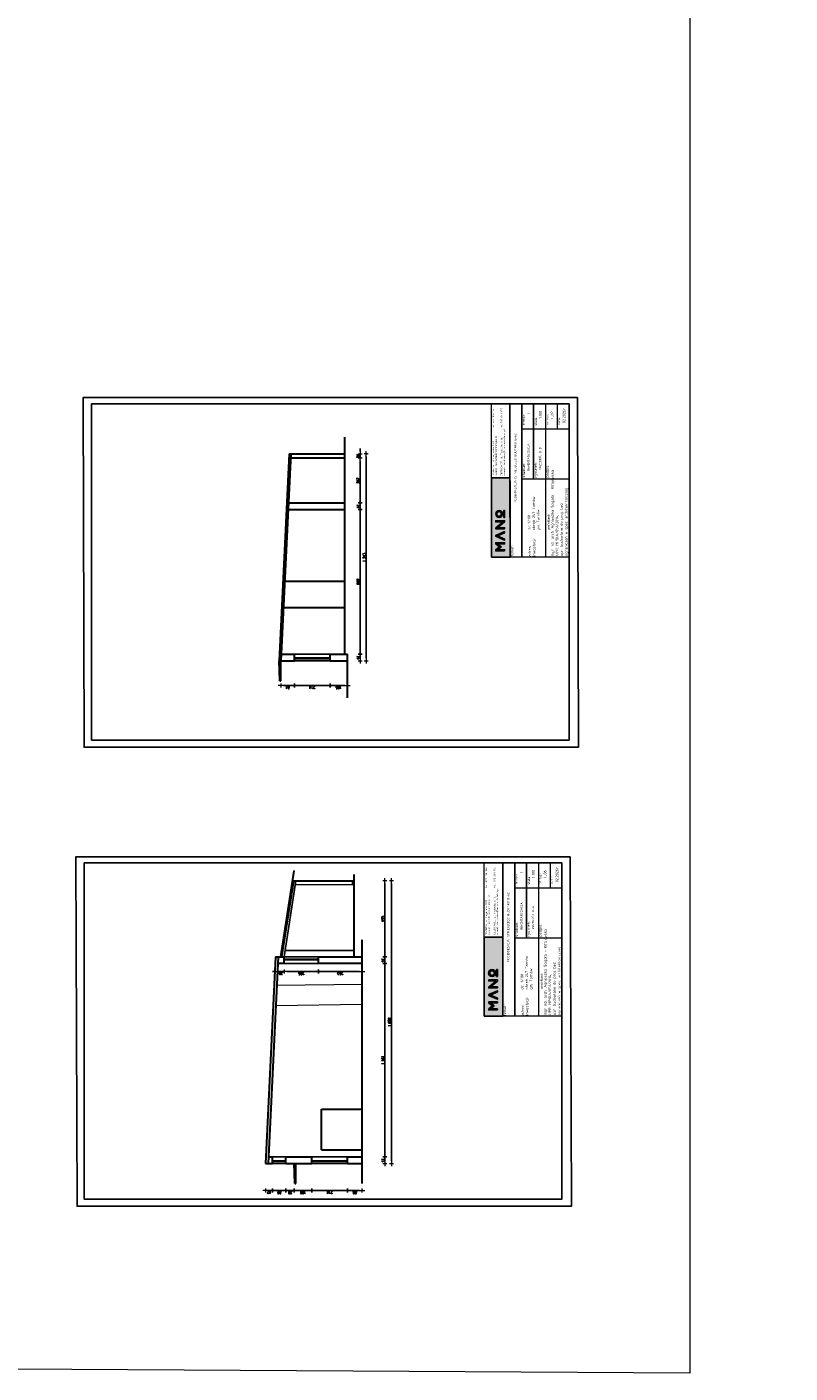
# Model space of a CAD drawing. Header units: millimetres. Extents: x -2948 to 78628, y 64669 to 215420.
# Tile 3 of 256: x 46248 to 50834, y 64669 to 72756. Entities that reach past the tile are written whole.
import ezdxf

# ---------------------------------------------------------------- set-up
doc = ezdxf.new("R2010")
doc.units = ezdxf.units.MM
for name, color, linetype in [('FORMATKA', 7, 'Continuous'), ('KONSTR.STALOWA', 42, 'Continuous'), ('widokowa', 4, 'Continuous')]:
    doc.layers.add(name, color=color, linetype=linetype)
for name, color, linetype, lineweight in [('NOWE SCIANY', 3, 'Continuous', 13), ('OPIS', 2, 'Continuous', 13), ('POMOC', 1, 'Continuous', 13), ('ramka', 7, 'Continuous', 0), ('SCIANY', 7, 'Continuous', 30), ('STOLARKA', 3, 'Continuous', 13), ('WYMIAR', 5, 'Continuous', 13), ('ŚCIANY', 7, 'Continuous', 30)]:
    doc.layers.add(name, color=color, linetype=linetype, lineweight=lineweight)
doc.styles.add('100', font='isocpeur.ttf', dxfattribs={"height": 1})
doc.styles.add('agulka', font='isocpeur.ttf', dxfattribs={"height": 1})
doc.styles.add('MtXpl_Calibri_Light', font='calibril.ttf')
doc.styles.add('style2', font='romans.shx', dxfattribs={"width": 0.7})
doc.dimstyles.new('100', dxfattribs={"dimscale": 80, "dimtxt": 0.2, "dimasz": 0.2, "dimexe": 1.25, "dimexo": 0.625, "dimgap": 0.05, "dimtad": 1, "dimdec": 0, "dimdsep": 46, "dimlunit": 6, "dimtxsty": 'style2', "dimblk1": 'TICK', "dimblk2": 'TICK', "dimsah": 1, "dimcen": 0.2, "dimse1": 1, "dimse2": 1, "dimclrd": 256, "dimclrt": 2, "dimadec": 0, "dimazin": 0, "dimtfac": 1, "dimtdec": 0, "dimtix": 1, "dimtmove": 1, "dimatfit": 0, "dimldrblk": 'DOTSMALL', "dimfxl": 1, "dimtolj": 1, "dimtzin": 0, "dimarcsym": 0})

# ---------------------------------------------------------------- blocks, each defined once
blk = doc.blocks.new('TICK')
at = {"color": 5}
for p, q in [((-1, 0), (1, 0)), ((0, -0.75), (0, 0.75))]:
    blk.add_line(p, q, dxfattribs=at)
at = {"const_width": 0.1}
blk.add_lwpolyline([(-0.35, -0.35), (0.35, 0.35)], dxfattribs=at)
blk = doc.blocks.new('*D848')
at = {"layer": 'Defpoints', "color": 0, "ltscale": 2, "transparency": 16777216}
for p in [(4399.3, 70695.6), (54245.7, 70695.6), (55222.3, 70764.6)]:
    blk.add_point(p, dxfattribs=at)
at = {"layer": 'WYMIAR', "lineweight": -2, "ltscale": 2, "transparency": 16777216}
blk.add_line((54245.7, 70748.6), (54245.7, 70711.6), dxfattribs=at)
at = {"layer": 'WYMIAR', "lineweight": -2, "ltscale": 2, "transparency": 16777216, "xscale": 16, "yscale": 16, "zscale": 16}
for p, rotation in [((54245.7, 70764.6), 90), ((54245.7, 70695.6), 270)]:
    blk.add_blockref('TICK', p, dxfattribs=dict(at, rotation=rotation))
at = {"layer": 'WYMIAR', "color": 2, "ltscale": 2, "transparency": 16777216, "insert": (54233.7, 70730.1), "char_height": 16, "attachment_point": 5, "rotation": 90, "style": 'style2'}
blk.add_mtext('\\A1;69', dxfattribs=at)
blk = doc.blocks.new('_DotSmall')
at = {"layer": 'OPIS', "color": 0, "const_width": 0.5}
blk.add_lwpolyline([(-0.0625, 0, 1), (0.0625, 0, 1)], format="xyb", close=True, dxfattribs=at)
blk = doc.blocks.new('LOGO')
at = {"true_color": 0xf9f9f9}
h = blk.add_hatch(color=7, dxfattribs=at)
h.dxf.hatch_style = 1
h.paths.add_polyline_path([(-3, 131, 1), (-73, 131, 1)])
h.paths.add_polyline_path([(-62, 131, -1), (-14, 131, -1)], flags=16)
h.paths.add_polyline_path([(-118, 91), (-118, 165), (-107, 165), (-107, 76), (-119, 76), (-178, 147), (-178, 76), (-189, 76), (-189, 165), (-180, 165)])
h.paths.add_polyline_path([(-304, 76), (-265, 165), (-256, 165), (-217, 76), (-229, 76), (-261, 148), (-293, 76), (-304, 76), (-265, 165)])
h.paths.add_polyline_path([(-73, 85), (-3, 85), (-3, 76), (-73, 76)])
h.paths.add_polyline_path([(-413, 76), (-402, 76), (-402, 148), (-372, 110), (-342, 148), (-342, 76), (-331, 76), (-331, 165), (-343, 165), (-372, 128), (-402, 165), (-413, 165)])
at = {"color": 7, "true_color": 0xf9f9f9}
for points in [[(-413, 76), (-413, 165), (-402, 165), (-372, 128), (-343, 165), (-331, 165), (-331, 76)], [(-402, 76), (-402, 148), (-372, 110), (-342, 148), (-342, 76)], [(-331, 76), (-331, 165), (-343, 165), (-372, 128)], [(-304, 76), (-265, 165), (-256, 165)], [(-304, 76), (-265, 165), (-256, 165), (-217, 76)], [(-293, 76), (-261, 148), (-229, 76)], [(-265, 165), (-256, 165)], [(-217, 76), (-256, 165), (-265, 165)], [(-256, 165), (-265, 165)], [(-304, 76), (-293, 76)], [(-217, 76), (-229, 76)], [(-73, 85), (-3, 85)], [(-73, 76), (-3, 76)]]:
    blk.add_lwpolyline(points, dxfattribs=at)
for points in [[(-413, 76), (-402, 76), (-402, 148), (-372, 110), (-342, 148), (-342, 76), (-331, 76), (-331, 165), (-343, 165), (-372, 128), (-402, 165), (-413, 165), (-413, 76)], [(-304, 76), (-265, 165), (-256, 165), (-217, 76), (-229, 76), (-261, 148), (-293, 76), (-304, 76), (-265, 165)], [(-118, 91), (-118, 165), (-107, 165), (-107, 76), (-119, 76), (-178, 147), (-178, 76), (-189, 76), (-189, 165), (-180, 165), (-118, 91)], [(-73, 85), (-3, 85), (-3, 76), (-73, 76)]]:
    blk.add_lwpolyline(points, close=True, dxfattribs=at)
for radius in [34.7, 23.9]:
    blk.add_circle((-38, 131), radius, dxfattribs=at)
blk = doc.blocks.new('*D918')
at = {"layer": 'Defpoints', "color": 0, "ltscale": 2, "transparency": 16777216}
for p in [(48174.5, 68988.7), (48250, 68988.7), (48174.5, 68947.7)]:
    blk.add_point(p, dxfattribs=at)
at = {"layer": 'WYMIAR', "lineweight": -2, "ltscale": 2, "transparency": 16777216}
blk.add_line((48250, 68963.7), (48250, 68972.7), dxfattribs=at)
at = {"layer": 'WYMIAR', "lineweight": -2, "ltscale": 2, "transparency": 16777216, "xscale": 16, "yscale": 16, "zscale": 16}
for p, rotation in [((48250, 68988.7), 90), ((48250, 68947.7), 270)]:
    blk.add_blockref('TICK', p, dxfattribs=dict(at, rotation=rotation))
at = {"layer": 'WYMIAR', "color": 2, "ltscale": 2, "transparency": 16777216, "insert": (48238, 68968.2), "char_height": 16, "attachment_point": 5, "rotation": 90, "style": 'style2'}
blk.add_mtext('\\A1;41', dxfattribs=at)
blk = doc.blocks.new('*D919')
at = {"layer": 'Defpoints', "color": 0, "ltscale": 2, "transparency": 16777216}
for p in [(48157.6, 69856.7), (48250, 69856.7), (48174.5, 68988.7)]:
    blk.add_point(p, dxfattribs=at)
at = {"layer": 'WYMIAR', "lineweight": -2, "ltscale": 2, "transparency": 16777216}
blk.add_line((48250, 69004.7), (48250, 69840.7), dxfattribs=at)
at = {"layer": 'WYMIAR', "lineweight": -2, "ltscale": 2, "transparency": 16777216, "xscale": 16, "yscale": 16, "zscale": 16}
for p, rotation in [((48250, 69856.7), 90), ((48250, 68988.7), 270)]:
    blk.add_blockref('TICK', p, dxfattribs=dict(at, rotation=rotation))
at = {"layer": 'WYMIAR', "color": 2, "ltscale": 2, "transparency": 16777216, "insert": (48238, 69422.7), "char_height": 16, "attachment_point": 5, "rotation": 90, "style": 'style2'}
blk.add_mtext('\\A1;868', dxfattribs=at)
blk = doc.blocks.new('*D920')
at = {"layer": 'Defpoints', "color": 0, "ltscale": 2, "transparency": 16777216}
for p in [(48157.6, 69897.7), (48250, 69897.7), (48157.6, 69856.7)]:
    blk.add_point(p, dxfattribs=at)
at = {"layer": 'WYMIAR', "lineweight": -2, "ltscale": 2, "transparency": 16777216}
blk.add_line((48250, 69872.7), (48250, 69881.7), dxfattribs=at)
at = {"layer": 'WYMIAR', "lineweight": -2, "ltscale": 2, "transparency": 16777216, "xscale": 16, "yscale": 16, "zscale": 16}
for p, rotation in [((48250, 69897.7), 90), ((48250, 69856.7), 270)]:
    blk.add_blockref('TICK', p, dxfattribs=dict(at, rotation=rotation))
at = {"layer": 'WYMIAR', "color": 2, "ltscale": 2, "transparency": 16777216, "insert": (48238, 69877.2), "char_height": 16, "attachment_point": 5, "rotation": 90, "style": 'style2'}
blk.add_mtext('\\A1;41', dxfattribs=at)
blk = doc.blocks.new('*D921')
at = {"layer": 'Defpoints', "color": 0, "ltscale": 2, "transparency": 16777216}
for p in [(48157.6, 70164.7), (48250, 70164.7), (48157.6, 69897.7)]:
    blk.add_point(p, dxfattribs=at)
at = {"layer": 'WYMIAR', "lineweight": -2, "ltscale": 2, "transparency": 16777216}
blk.add_line((48250, 69913.7), (48250, 70148.7), dxfattribs=at)
at = {"layer": 'WYMIAR', "lineweight": -2, "ltscale": 2, "transparency": 16777216, "xscale": 16, "yscale": 16, "zscale": 16}
for p, rotation in [((48250, 70164.7), 90), ((48250, 69897.7), 270)]:
    blk.add_blockref('TICK', p, dxfattribs=dict(at, rotation=rotation))
at = {"layer": 'WYMIAR', "color": 2, "ltscale": 2, "transparency": 16777216, "insert": (48238, 70031.2), "char_height": 16, "attachment_point": 5, "rotation": 90, "style": 'style2'}
blk.add_mtext('\\A1;267', dxfattribs=at)
blk = doc.blocks.new('*D922')
at = {"layer": 'Defpoints', "color": 0, "ltscale": 2, "transparency": 16777216}
for p in [(48157.6, 70190.7), (48157.6, 70164.7), (48250, 70190.7)]:
    blk.add_point(p, dxfattribs=at)
at = {"layer": 'WYMIAR', "lineweight": -2, "ltscale": 2, "transparency": 16777216}
for p, q in [((48250, 70206.7), (48250, 70222.7)), ((48250, 70164.7), (48250, 70190.7)), ((48250, 70148.7), (48250, 70132.7))]:
    blk.add_line(p, q, dxfattribs=at)
at = {"layer": 'WYMIAR', "lineweight": -2, "ltscale": 2, "transparency": 16777216, "xscale": 16, "yscale": 16, "zscale": 16}
for p, rotation in [((48250, 70190.7), 270), ((48250, 70164.7), 90)]:
    blk.add_blockref('TICK', p, dxfattribs=dict(at, rotation=rotation))
at = {"layer": 'WYMIAR', "color": 2, "ltscale": 2, "transparency": 16777216, "insert": (48238, 70177.7), "char_height": 16, "attachment_point": 5, "rotation": 90, "style": 'style2'}
blk.add_mtext('\\A1;26', dxfattribs=at)
blk = doc.blocks.new('*D923')
at = {"layer": 'Defpoints', "color": 0, "ltscale": 2, "transparency": 16777216}
for p in [(48157.6, 70190.7), (48157.6, 68947.7), (48287.4, 68947.7)]:
    blk.add_point(p, dxfattribs=at)
at = {"layer": 'WYMIAR', "lineweight": -2, "ltscale": 2, "transparency": 16777216}
blk.add_line((48287.4, 70174.7), (48287.4, 68963.7), dxfattribs=at)
at = {"layer": 'WYMIAR', "lineweight": -2, "ltscale": 2, "transparency": 16777216, "xscale": 16, "yscale": 16, "zscale": 16}
for p, rotation in [((48287.4, 70190.7), 90.00000000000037), ((48287.4, 68947.7), 270.0000000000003)]:
    blk.add_blockref('TICK', p, dxfattribs=dict(at, rotation=rotation))
at = {"layer": 'WYMIAR', "color": 2, "ltscale": 2, "transparency": 16777216, "insert": (48275.4, 69569.2), "char_height": 16, "attachment_point": 5, "rotation": 90, "style": 'style2'}
blk.add_mtext('\\A1;1\xa0243', dxfattribs=at)
blk = doc.blocks.new('*D924')
at = {"layer": 'Defpoints', "color": 0, "ltscale": 2, "transparency": 16777216}
for p in [(47774.5, 68947.7), (47855.6, 68947.7), (47855.6, 68798.8)]:
    blk.add_point(p, dxfattribs=at)
at = {"layer": 'WYMIAR', "lineweight": -2, "ltscale": 2, "transparency": 16777216}
blk.add_line((47790.5, 68798.8), (47839.6, 68798.8), dxfattribs=at)
at = {"layer": 'WYMIAR', "lineweight": -2, "ltscale": 2, "transparency": 16777216, "xscale": 16, "yscale": 16, "zscale": 16, "rotation": 180}
blk.add_blockref('TICK', (47774.5, 68798.8), dxfattribs=at)
at = {"layer": 'WYMIAR', "lineweight": -2, "ltscale": 2, "transparency": 16777216, "xscale": 16, "yscale": 16, "zscale": 16}
blk.add_blockref('TICK', (47855.6, 68798.8), dxfattribs=at)
at = {"layer": 'WYMIAR', "color": 2, "ltscale": 2, "transparency": 16777216, "insert": (47815, 68786.8), "char_height": 16, "attachment_point": 5, "rotation": 180, "style": 'style2'}
blk.add_mtext('\\A1;81', dxfattribs=at)
blk = doc.blocks.new('*D925')
at = {"layer": 'Defpoints', "color": 0, "ltscale": 2, "transparency": 16777216}
for p in [(47855.6, 68947.7), (48069.6, 68947.7), (48069.6, 68798.8)]:
    blk.add_point(p, dxfattribs=at)
at = {"layer": 'WYMIAR', "lineweight": -2, "ltscale": 2, "transparency": 16777216}
blk.add_line((47871.6, 68798.8), (48053.6, 68798.8), dxfattribs=at)
at = {"layer": 'WYMIAR', "lineweight": -2, "ltscale": 2, "transparency": 16777216, "xscale": 16, "yscale": 16, "zscale": 16, "rotation": 180}
blk.add_blockref('TICK', (47855.6, 68798.8), dxfattribs=at)
at = {"layer": 'WYMIAR', "lineweight": -2, "ltscale": 2, "transparency": 16777216, "xscale": 16, "yscale": 16, "zscale": 16}
blk.add_blockref('TICK', (48069.6, 68798.8), dxfattribs=at)
at = {"layer": 'WYMIAR', "color": 2, "ltscale": 2, "transparency": 16777216, "insert": (47962.6, 68786.8), "char_height": 16, "attachment_point": 5, "rotation": 180, "style": 'style2'}
blk.add_mtext('\\A1;214', dxfattribs=at)
blk = doc.blocks.new('*D926')
at = {"layer": 'Defpoints', "color": 0, "ltscale": 2, "transparency": 16777216}
for p in [(48069.6, 68947.7), (48174.5, 68947.7), (48174.5, 68798.8)]:
    blk.add_point(p, dxfattribs=at)
at = {"layer": 'WYMIAR', "lineweight": -2, "ltscale": 2, "transparency": 16777216}
blk.add_line((48085.6, 68798.8), (48158.5, 68798.8), dxfattribs=at)
at = {"layer": 'WYMIAR', "lineweight": -2, "ltscale": 2, "transparency": 16777216, "xscale": 16, "yscale": 16, "zscale": 16, "rotation": 180}
blk.add_blockref('TICK', (48069.6, 68798.8), dxfattribs=at)
at = {"layer": 'WYMIAR', "lineweight": -2, "ltscale": 2, "transparency": 16777216, "xscale": 16, "yscale": 16, "zscale": 16}
blk.add_blockref('TICK', (48174.5, 68798.8), dxfattribs=at)
at = {"layer": 'WYMIAR', "color": 2, "ltscale": 2, "transparency": 16777216, "insert": (48122, 68786.8), "char_height": 16, "attachment_point": 5, "rotation": 180, "style": 'style2'}
blk.add_mtext('\\A1;105', dxfattribs=at)
blk = doc.blocks.new('*D938')
at = {"layer": 'Defpoints', "color": 0, "ltscale": 2, "transparency": 16777216}
for p in [(48262.8, 65968.3), (48262.8, 65927.3), (48399, 65968.3)]:
    blk.add_point(p, dxfattribs=at)
at = {"layer": 'WYMIAR', "lineweight": -2, "ltscale": 2, "transparency": 16777216}
blk.add_line((48399, 65943.3), (48399, 65952.3), dxfattribs=at)
at = {"layer": 'WYMIAR', "lineweight": -2, "ltscale": 2, "transparency": 16777216, "xscale": 16, "yscale": 16, "zscale": 16}
for p, rotation in [((48399, 65968.3), 90), ((48399, 65927.3), 270)]:
    blk.add_blockref('TICK', p, dxfattribs=dict(at, rotation=rotation))
at = {"layer": 'WYMIAR', "color": 2, "ltscale": 2, "transparency": 16777216, "insert": (48387, 65947.8), "char_height": 16, "attachment_point": 5, "rotation": 90, "style": 'style2'}
blk.add_mtext('\\A1;41', dxfattribs=at)
blk = doc.blocks.new('*D939')
at = {"layer": 'Defpoints', "color": 0, "ltscale": 2, "transparency": 16777216}
for p in [(48262.8, 67129.3), (48399, 67129.3), (48262.8, 65968.3)]:
    blk.add_point(p, dxfattribs=at)
at = {"layer": 'WYMIAR', "lineweight": -2, "ltscale": 2, "transparency": 16777216}
blk.add_line((48399, 65984.3), (48399, 67113.3), dxfattribs=at)
at = {"layer": 'WYMIAR', "lineweight": -2, "ltscale": 2, "transparency": 16777216, "xscale": 16, "yscale": 16, "zscale": 16}
for p, rotation in [((48399, 67129.3), 90), ((48399, 65968.3), 270)]:
    blk.add_blockref('TICK', p, dxfattribs=dict(at, rotation=rotation))
at = {"layer": 'WYMIAR', "color": 2, "ltscale": 2, "transparency": 16777216, "insert": (48387, 66548.8), "char_height": 16, "attachment_point": 5, "rotation": 90, "style": 'style2'}
blk.add_mtext('\\A1;1\xa0161', dxfattribs=at)
blk = doc.blocks.new('*D940')
at = {"layer": 'Defpoints', "color": 0, "ltscale": 2, "transparency": 16777216}
for p in [(48262.8, 67170.3), (48262.8, 67129.3), (48399, 67170.3)]:
    blk.add_point(p, dxfattribs=at)
at = {"layer": 'WYMIAR', "lineweight": -2, "ltscale": 2, "transparency": 16777216}
blk.add_line((48399, 67145.3), (48399, 67154.3), dxfattribs=at)
at = {"layer": 'WYMIAR', "lineweight": -2, "ltscale": 2, "transparency": 16777216, "xscale": 16, "yscale": 16, "zscale": 16}
for p, rotation in [((48399, 67170.3), 90), ((48399, 67129.3), 270)]:
    blk.add_blockref('TICK', p, dxfattribs=dict(at, rotation=rotation))
at = {"layer": 'WYMIAR', "color": 2, "ltscale": 2, "transparency": 16777216, "insert": (48387, 67149.8), "char_height": 16, "attachment_point": 5, "rotation": 90, "style": 'style2'}
blk.add_mtext('\\A1;41', dxfattribs=at)
blk = doc.blocks.new('*D941')
at = {"layer": 'Defpoints', "color": 0, "ltscale": 2, "transparency": 16777216}
for p in [(48214.7, 67625.3), (48399, 67625.3), (48262.8, 67170.3)]:
    blk.add_point(p, dxfattribs=at)
at = {"layer": 'WYMIAR', "lineweight": -2, "ltscale": 2, "transparency": 16777216}
blk.add_line((48399, 67186.3), (48399, 67609.3), dxfattribs=at)
at = {"layer": 'WYMIAR', "lineweight": -2, "ltscale": 2, "transparency": 16777216, "xscale": 16, "yscale": 16, "zscale": 16}
for p, rotation in [((48399, 67625.3), 90), ((48399, 67170.3), 270)]:
    blk.add_blockref('TICK', p, dxfattribs=dict(at, rotation=rotation))
at = {"layer": 'WYMIAR', "color": 2, "ltscale": 2, "transparency": 16777216, "insert": (48387, 67397.8), "char_height": 16, "attachment_point": 5, "rotation": 90, "style": 'style2'}
blk.add_mtext('\\A1;455', dxfattribs=at)
blk = doc.blocks.new('*D942')
at = {"layer": 'Defpoints', "color": 0, "ltscale": 2, "transparency": 16777216}
for p in [(47682.8, 65927.3), (47724.8, 65927.3), (47724.8, 65765.1)]:
    blk.add_point(p, dxfattribs=at)
at = {"layer": 'WYMIAR', "lineweight": -2, "ltscale": 2, "transparency": 16777216}
blk.add_line((47698.8, 65765.1), (47708.8, 65765.1), dxfattribs=at)
at = {"layer": 'WYMIAR', "lineweight": -2, "ltscale": 2, "transparency": 16777216, "xscale": 16, "yscale": 16, "zscale": 16, "rotation": 180}
blk.add_blockref('TICK', (47682.8, 65765.1), dxfattribs=at)
at = {"layer": 'WYMIAR', "lineweight": -2, "ltscale": 2, "transparency": 16777216, "xscale": 16, "yscale": 16, "zscale": 16}
blk.add_blockref('TICK', (47724.8, 65765.1), dxfattribs=at)
at = {"layer": 'WYMIAR', "color": 2, "ltscale": 2, "transparency": 16777216, "insert": (47703.8, 65753.1), "char_height": 16, "attachment_point": 5, "rotation": 180, "style": 'style2'}
blk.add_mtext('\\A1;42', dxfattribs=at)
blk = doc.blocks.new('*D943')
at = {"layer": 'Defpoints', "color": 0, "ltscale": 2, "transparency": 16777216}
for p in [(47854.8, 65927.3), (47960.8, 65927.3), (47960.8, 65765.1)]:
    blk.add_point(p, dxfattribs=at)
at = {"layer": 'WYMIAR', "lineweight": -2, "ltscale": 2, "transparency": 16777216}
blk.add_line((47870.8, 65765.1), (47944.8, 65765.1), dxfattribs=at)
at = {"layer": 'WYMIAR', "lineweight": -2, "ltscale": 2, "transparency": 16777216, "xscale": 16, "yscale": 16, "zscale": 16, "rotation": 180}
blk.add_blockref('TICK', (47854.8, 65765.1), dxfattribs=at)
at = {"layer": 'WYMIAR', "lineweight": -2, "ltscale": 2, "transparency": 16777216, "xscale": 16, "yscale": 16, "zscale": 16}
blk.add_blockref('TICK', (47960.8, 65765.1), dxfattribs=at)
at = {"layer": 'WYMIAR', "color": 2, "ltscale": 2, "transparency": 16777216, "insert": (47907.8, 65753.1), "char_height": 16, "attachment_point": 5, "rotation": 180, "style": 'style2'}
blk.add_mtext('\\A1;106', dxfattribs=at)
blk = doc.blocks.new('*D944')
at = {"layer": 'Defpoints', "color": 0, "ltscale": 2, "transparency": 16777216}
for p in [(47960.8, 65927.3), (48174.8, 65927.3), (48174.8, 65765.1)]:
    blk.add_point(p, dxfattribs=at)
at = {"layer": 'WYMIAR', "lineweight": -2, "ltscale": 2, "transparency": 16777216}
blk.add_line((47976.8, 65765.1), (48158.8, 65765.1), dxfattribs=at)
at = {"layer": 'WYMIAR', "lineweight": -2, "ltscale": 2, "transparency": 16777216, "xscale": 16, "yscale": 16, "zscale": 16, "rotation": 180}
blk.add_blockref('TICK', (47960.8, 65765.1), dxfattribs=at)
at = {"layer": 'WYMIAR', "lineweight": -2, "ltscale": 2, "transparency": 16777216, "xscale": 16, "yscale": 16, "zscale": 16}
blk.add_blockref('TICK', (48174.8, 65765.1), dxfattribs=at)
at = {"layer": 'WYMIAR', "color": 2, "ltscale": 2, "transparency": 16777216, "insert": (48067.8, 65753.1), "char_height": 16, "attachment_point": 5, "rotation": 180, "style": 'style2'}
blk.add_mtext('\\A1;214', dxfattribs=at)
blk = doc.blocks.new('*D945')
at = {"layer": 'Defpoints', "color": 0, "ltscale": 2, "transparency": 16777216}
for p in [(48174.8, 65927.3), (48262.8, 65927.3), (48262.8, 65765.1)]:
    blk.add_point(p, dxfattribs=at)
at = {"layer": 'WYMIAR', "lineweight": -2, "ltscale": 2, "transparency": 16777216}
blk.add_line((48190.8, 65765.1), (48246.8, 65765.1), dxfattribs=at)
at = {"layer": 'WYMIAR', "lineweight": -2, "ltscale": 2, "transparency": 16777216, "xscale": 16, "yscale": 16, "zscale": 16, "rotation": 180}
blk.add_blockref('TICK', (48174.8, 65765.1), dxfattribs=at)
at = {"layer": 'WYMIAR', "lineweight": -2, "ltscale": 2, "transparency": 16777216, "xscale": 16, "yscale": 16, "zscale": 16}
blk.add_blockref('TICK', (48262.8, 65765.1), dxfattribs=at)
at = {"layer": 'WYMIAR', "color": 2, "ltscale": 2, "transparency": 16777216, "insert": (48218.8, 65753.1), "char_height": 16, "attachment_point": 5, "rotation": 180, "style": 'style2'}
blk.add_mtext('\\A1;88', dxfattribs=at)
blk = doc.blocks.new('*D946')
at = {"layer": 'Defpoints', "color": 0, "ltscale": 2, "transparency": 16777216}
for p in [(47724.8, 65927.3), (47804.8, 65927.3), (47804.8, 65765.1)]:
    blk.add_point(p, dxfattribs=at)
at = {"layer": 'WYMIAR', "lineweight": -2, "ltscale": 2, "transparency": 16777216}
blk.add_line((47740.8, 65765.1), (47788.8, 65765.1), dxfattribs=at)
at = {"layer": 'WYMIAR', "lineweight": -2, "ltscale": 2, "transparency": 16777216, "xscale": 16, "yscale": 16, "zscale": 16, "rotation": 180}
blk.add_blockref('TICK', (47724.8, 65765.1), dxfattribs=at)
at = {"layer": 'WYMIAR', "lineweight": -2, "ltscale": 2, "transparency": 16777216, "xscale": 16, "yscale": 16, "zscale": 16}
blk.add_blockref('TICK', (47804.8, 65765.1), dxfattribs=at)
at = {"layer": 'WYMIAR', "color": 2, "ltscale": 2, "transparency": 16777216, "insert": (47764.8, 65753.1), "char_height": 16, "attachment_point": 5, "rotation": 180, "style": 'style2'}
blk.add_mtext('\\A1;80', dxfattribs=at)
blk = doc.blocks.new('*D947')
at = {"layer": 'Defpoints', "color": 0, "ltscale": 2, "transparency": 16777216}
for p in [(47804.8, 65927.3), (47854.8, 65927.3), (47854.8, 65765.1)]:
    blk.add_point(p, dxfattribs=at)
at = {"layer": 'WYMIAR', "lineweight": -2, "ltscale": 2, "transparency": 16777216}
blk.add_line((47820.8, 65765.1), (47838.8, 65765.1), dxfattribs=at)
at = {"layer": 'WYMIAR', "lineweight": -2, "ltscale": 2, "transparency": 16777216, "xscale": 16, "yscale": 16, "zscale": 16, "rotation": 180}
blk.add_blockref('TICK', (47804.8, 65765.1), dxfattribs=at)
at = {"layer": 'WYMIAR', "lineweight": -2, "ltscale": 2, "transparency": 16777216, "xscale": 16, "yscale": 16, "zscale": 16}
blk.add_blockref('TICK', (47854.8, 65765.1), dxfattribs=at)
at = {"layer": 'WYMIAR', "color": 2, "ltscale": 2, "transparency": 16777216, "insert": (47829.8, 65753.1), "char_height": 16, "attachment_point": 5, "rotation": 180, "style": 'style2'}
blk.add_mtext('\\A1;50', dxfattribs=at)
blk = doc.blocks.new('*D948')
at = {"layer": 'Defpoints', "color": 0, "ltscale": 2, "transparency": 16777216}
for p in [(47755.8, 67129.3), (47794.8, 67129.3), (47794.8, 67081.1)]:
    blk.add_point(p, dxfattribs=at)
at = {"layer": 'WYMIAR', "lineweight": -2, "ltscale": 2, "transparency": 16777216}
for p, q in [((47739.8, 67081.1), (47723.8, 67081.1)), ((47755.8, 67081.1), (47794.8, 67081.1)), ((47810.8, 67081.1), (47826.8, 67081.1))]:
    blk.add_line(p, q, dxfattribs=at)
at = {"layer": 'WYMIAR', "lineweight": -2, "ltscale": 2, "transparency": 16777216, "xscale": 16, "yscale": 16, "zscale": 16}
blk.add_blockref('TICK', (47755.8, 67081.1), dxfattribs=at)
at = {"layer": 'WYMIAR', "lineweight": -2, "ltscale": 2, "transparency": 16777216, "xscale": 16, "yscale": 16, "zscale": 16, "rotation": 180}
blk.add_blockref('TICK', (47794.8, 67081.1), dxfattribs=at)
at = {"layer": 'WYMIAR', "color": 2, "ltscale": 2, "transparency": 16777216, "insert": (47775.3, 67069.1), "char_height": 16, "attachment_point": 5, "rotation": 180, "style": 'style2'}
blk.add_mtext('\\A1;39', dxfattribs=at)
blk = doc.blocks.new('*D949')
at = {"layer": 'Defpoints', "color": 0, "ltscale": 2, "transparency": 16777216}
for p in [(47794.8, 67129.3), (47999.8, 67129.3), (47999.8, 67081.1)]:
    blk.add_point(p, dxfattribs=at)
at = {"layer": 'WYMIAR', "lineweight": -2, "ltscale": 2, "transparency": 16777216}
blk.add_line((47810.8, 67081.1), (47983.8, 67081.1), dxfattribs=at)
at = {"layer": 'WYMIAR', "lineweight": -2, "ltscale": 2, "transparency": 16777216, "xscale": 16, "yscale": 16, "zscale": 16, "rotation": 180}
blk.add_blockref('TICK', (47794.8, 67081.1), dxfattribs=at)
at = {"layer": 'WYMIAR', "lineweight": -2, "ltscale": 2, "transparency": 16777216, "xscale": 16, "yscale": 16, "zscale": 16}
blk.add_blockref('TICK', (47999.8, 67081.1), dxfattribs=at)
at = {"layer": 'WYMIAR', "color": 2, "ltscale": 2, "transparency": 16777216, "insert": (47897.3, 67069.1), "char_height": 16, "attachment_point": 5, "rotation": 180, "style": 'style2'}
blk.add_mtext('\\A1;205', dxfattribs=at)
blk = doc.blocks.new('*D950')
at = {"layer": 'Defpoints', "color": 0, "ltscale": 2, "transparency": 16777216}
for p in [(47999.8, 67129.3), (48262.8, 67129.3), (48262.8, 67081.1)]:
    blk.add_point(p, dxfattribs=at)
at = {"layer": 'WYMIAR', "lineweight": -2, "ltscale": 2, "transparency": 16777216}
blk.add_line((48015.8, 67081.1), (48246.8, 67081.1), dxfattribs=at)
at = {"layer": 'WYMIAR', "lineweight": -2, "ltscale": 2, "transparency": 16777216, "xscale": 16, "yscale": 16, "zscale": 16, "rotation": 180}
blk.add_blockref('TICK', (47999.8, 67081.1), dxfattribs=at)
at = {"layer": 'WYMIAR', "lineweight": -2, "ltscale": 2, "transparency": 16777216, "xscale": 16, "yscale": 16, "zscale": 16}
blk.add_blockref('TICK', (48262.8, 67081.1), dxfattribs=at)
at = {"layer": 'WYMIAR', "color": 2, "ltscale": 2, "transparency": 16777216, "insert": (48131.3, 67069.1), "char_height": 16, "attachment_point": 5, "rotation": 180, "style": 'style2'}
blk.add_mtext('\\A1;263', dxfattribs=at)
blk = doc.blocks.new('*D937')
at = {"layer": 'Defpoints', "color": 0, "ltscale": 2, "transparency": 16777216}
for p in [(48399, 67625.3), (48439, 67625.3), (48399, 65927.3)]:
    blk.add_point(p, dxfattribs=at)
at = {"layer": 'WYMIAR', "lineweight": -2, "ltscale": 2, "transparency": 16777216}
blk.add_line((48439, 65943.3), (48439, 67609.3), dxfattribs=at)
at = {"layer": 'WYMIAR', "lineweight": -2, "ltscale": 2, "transparency": 16777216, "xscale": 16, "yscale": 16, "zscale": 16}
for p, rotation in [((48439, 67625.3), 90), ((48439, 65927.3), 270)]:
    blk.add_blockref('TICK', p, dxfattribs=dict(at, rotation=rotation))
at = {"layer": 'WYMIAR', "color": 2, "ltscale": 2, "transparency": 16777216, "insert": (48427, 66776.3), "char_height": 16, "attachment_point": 5, "rotation": 90, "style": 'style2'}
blk.add_mtext('\\A1;1\xa0698', dxfattribs=at)

msp = doc.modelspace()

# ---------------------------------------------------------------- hatches: boundary and pattern name
at = {"true_color": 0x000000, "transparency": 33554559}
h = msp.add_hatch(color=18, dxfattribs=at)
h.dxf.hatch_style = 1
h.paths.add_polyline_path([(49039, 69571), (49038.9, 70046.4), (49150.9, 70046.5), (49151, 69571)])
h = msp.add_hatch(color=18, dxfattribs=at)
h.dxf.hatch_style = 1
h.paths.add_polyline_path([(48996.5, 66812.9), (48996.4, 67288.4), (49108.4, 67288.4), (49108.5, 66812.9)])

# ---------------------------------------------------------------- linework, layer by layer
at = {"color": 18, "true_color": 0x000000, "const_width": 1.31}
for points in [[(49039, 69571), (49038.8, 70491.2), (49150.8, 70491.2), (49151, 69571)], [(49039, 69571), (49038.8, 70491.2), (49150.8, 70491.2), (49151, 69571)], [(48996.5, 66812.9), (48996.3, 67733.1), (49108.3, 67733.1), (49108.5, 66812.9)], [(48996.5, 66812.9), (48996.3, 67733.1), (49108.3, 67733.1), (49108.5, 66812.9)]]:
    msp.add_lwpolyline(points, close=True, dxfattribs=at)
for points in [[(49038.9, 70046.4), (49150.9, 70046.5)], [(48996.4, 67288.4), (49108.4, 67288.4)]]:
    msp.add_lwpolyline(points, dxfattribs=at)
at = {"color": 18, "true_color": 0x000000}
for points in [[(49039, 69571), (49038.9, 70046.4), (49150.9, 70046.5), (49151, 69571)], [(48996.5, 66812.9), (48996.4, 67288.4), (49108.4, 67288.4), (49108.5, 66812.9)]]:
    msp.add_lwpolyline(points, close=True, dxfattribs=at)
at = {"layer": 'FORMATKA', "ltscale": 2}
for points in [[(49555.6, 70528.9), (49562.2, 68428.9), (46592.2, 68428.9), (46585.6, 70528.9)], [(46635.7, 68471.8), (46635.7, 70491.3), (49505.7, 70491.3), (49505.7, 68471.8)], [(49513.1, 67770.8), (49519.6, 65670.8), (46549.6, 65670.8), (46543.1, 67770.8)], [(46593.1, 65713.7), (46593.1, 67733.2), (49463.1, 67733.2), (49463.1, 65713.7)]]:
    msp.add_lwpolyline(points, close=True, dxfattribs=at)
at = {"layer": 'KONSTR.STALOWA', "ltscale": 2}
for p, q in [((47772.6, 67170.3), (47852.9, 67685.3)), ((47774.7, 67170.3), (47854.9, 67685.3)), ((47780.7, 67170.3), (47851.3, 67623.3)), ((47793.8, 67170.3), (47864.7, 67625.3)), ((47843.5, 67625.3), (48214.7, 67625.3)), ((47851.3, 67623.3), (48214.7, 67623.3)), ((47852.9, 67685.3), (47854.9, 67685.3)), ((48204.7, 67623.3), (47864.7, 67623.3)), ((48204.7, 67623.3), (48214.7, 67623.3)), ((48214.7, 67603.3), (48204.7, 67603.3)), ((47818.6, 67452.2), (47817.7, 67446.2)), ((47824.6, 67452.2), (47823.7, 67446.2)), ((47830.4, 67528.2), (47829.5, 67522.2)), ((47835.5, 67522.2), (47829.5, 67522.2)), ((47836.4, 67528.2), (47835.5, 67522.2)), ((47806.8, 67376.3), (47805.8, 67370.3)), ((47811.8, 67370.3), (47805.8, 67370.3)), ((47812.8, 67376.3), (47811.8, 67370.3)), ((47823.7, 67446.2), (47817.7, 67446.2)), ((47794.9, 67300.3), (47794, 67294.3)), ((47800, 67294.3), (47794, 67294.3)), ((47800.9, 67300.3), (47800, 67294.3)), ((47783.1, 67224.3), (47782.1, 67218.3)), ((47788.1, 67218.3), (47782.1, 67218.3)), ((47789.1, 67224.3), (47788.1, 67218.3)), ((48214.7, 67208.3), (47799.8, 67208.3))]:
    msp.add_line(p, q, dxfattribs=at)
at = {"layer": 'NOWE SCIANY'}
for points in [[(48262.8, 67003.8), (47749.5, 66997.3), (47749.5, 66997.3)], [(48262.8, 66882.4), (47743.6, 66875.8)]]:
    msp.add_lwpolyline(points, dxfattribs=at)
at = {"layer": 'POMOC'}
for p, q in [((48204.7, 67603.3), (48204.7, 67623.3)), ((47861.3, 67603.3), (48214.7, 67603.3))]:
    msp.add_line(p, q, dxfattribs=at)
at = {"layer": 'ramka', "color": 18, "true_color": 0x000000}
for p, q in [((49151.1, 69570.9), (49150.8, 70491.2)), ((49221.8, 70491.2), (49222.1, 69570.9)), ((49222.1, 69570.9), (49221.8, 70491.2)), ((49222.1, 69570.9), (49221.8, 70491.2)), ((49292.8, 70491.2), (49292.9, 70046.5)), ((49292.9, 70041.9), (49292.8, 70491.2)), ((49363.7, 70491.3), (49363.9, 70046.5)), ((49434.7, 70491.3), (49434.8, 70341.1)), ((49505.7, 70491.3), (49505.7, 70341.1)), ((49505.7, 70491.3), (49505.7, 69571.2)), ((49223.6, 70341.1), (49505.7, 70341.1)), ((49221.9, 70041.9), (49505.7, 70041.9)), ((49363.9, 70046.5), (49364, 69571)), ((49108.5, 66812.8), (49108.3, 67733.1)), ((49179.2, 67733.1), (49179.5, 66812.9)), ((49179.5, 66812.9), (49179.2, 67733.1)), ((49179.5, 66812.9), (49179.2, 67733.1)), ((49250.2, 67733.2), (49250.3, 67288.4)), ((49250.4, 67283.8), (49250.2, 67733.2)), ((49321.2, 67733.2), (49321.3, 67288.4)), ((49392.2, 67733.2), (49392.2, 67583)), ((49463.1, 67733.2), (49463.2, 67583.1)), ((49463.1, 67733.2), (49463.1, 66813.1)), ((49181.1, 67583), (49463.1, 67583.1)), ((49321.3, 67288.4), (49321.5, 66812.9)), ((49179.4, 67283.8), (49463.1, 67283.9))]:
    msp.add_line(p, q, dxfattribs=at)
for points in [[(49039, 69571), (49038.8, 70491.2), (49150.8, 70491.2), (49151, 69571)], [(48996.5, 66812.9), (48996.3, 67733.1), (49108.3, 67733.1), (49108.5, 66812.9)]]:
    msp.add_lwpolyline(points, close=True, dxfattribs=at)
for points in [[(49505.7, 69571.2), (49039, 69571.2)], [(49463.1, 66813.1), (48996.5, 66813.1)]]:
    msp.add_lwpolyline(points, dxfattribs=at)
at = {"layer": 'SCIANY'}
for p, q in [((47797.6, 69426.7), (48157.6, 69426.7)), ((47790, 69268.7), (48157.6, 69268.7)), ((48017.8, 66009.3), (48017.8, 66254.3)), ((48017.8, 66254.3), (48262.8, 66254.3)), ((48017.8, 66009.3), (48262.8, 66009.3)), ((47858.8, 65807.3), (47854.8, 65927.3)), ((47864.8, 65807.3), (47864.8, 65927.3)), ((47858.8, 65807.3), (47864.8, 65807.3))]:
    msp.add_line(p, q, dxfattribs=at)
at = {"layer": 'STOLARKA', "ltscale": 2}
for p, q in [((47855.6, 68966.7), (48069.6, 68966.7)), ((47855.6, 68959.7), (48069.6, 68959.7)), ((47860.6, 68959.7), (47860.6, 68966.7)), ((48064.6, 68959.7), (48064.6, 68966.7)), ((47794.8, 67158.3), (47999.8, 67158.3)), ((47794.8, 67151.3), (47999.8, 67151.3)), ((47799.8, 67151.3), (47799.8, 67158.3)), ((47994.8, 67151.3), (47994.8, 67158.3)), ((47724.8, 65946.3), (47804.8, 65946.3)), ((47724.8, 65939.3), (47804.8, 65939.3)), ((47729.8, 65939.3), (47729.8, 65946.3)), ((47799.8, 65939.3), (47799.8, 65946.3)), ((47960.8, 65946.3), (48174.8, 65946.3)), ((47960.8, 65939.3), (48174.8, 65939.3)), ((47965.8, 65939.3), (47965.8, 65946.3)), ((48169.8, 65939.3), (48169.8, 65946.3))]:
    msp.add_line(p, q, dxfattribs=at)
at = {"layer": 'widokowa', "ltscale": 2}
for p, q in [((47855.6, 68988.7), (48069.6, 68988.7)), ((47855.6, 68947.7), (48069.6, 68947.7)), ((47794.8, 67170.3), (48000.2, 67170.3)), ((47999.8, 67129.3), (47794.8, 67129.3)), ((47724.8, 65968.3), (47804.8, 65968.3)), ((47724.8, 65927.3), (47804.8, 65927.3)), ((47960.8, 65968.3), (48174.8, 65968.3)), ((47960.8, 65927.3), (48174.8, 65927.3))]:
    msp.add_line(p, q, dxfattribs=at)
at = {"layer": 'WYMIAR', "color": 3, "ltscale": 2}
msp.add_lwpolyline([(35374.9, 64756.8), (35374.9, 95942.6), (50231.7, 95854.4), (50231.7, 64668.6)], close=True, dxfattribs=at)
at = {"layer": 'ŚCIANY', "ltscale": 2}
for p, q in [((48157.6, 68988.7), (48157.6, 70291.4)), ((47824.4, 70190.7), (47764.5, 68947.7)), ((47834.4, 70190.7), (47774.5, 68947.7)), ((47824.4, 70190.7), (48157.6, 70190.7)), ((48157.6, 70164.7), (47833.2, 70164.7)), ((47820.3, 69897.7), (48157.6, 69897.7)), ((47818.3, 69856.7), (48157.6, 69856.7)), ((47776.5, 68988.7), (47855.6, 68988.7)), ((47855.6, 68947.7), (47855.6, 68988.7)), ((48069.6, 68988.7), (48174.5, 68988.7)), ((48069.6, 68947.7), (48069.6, 68988.7)), ((48174.5, 68725.8), (48174.5, 68988.7)), ((47768.5, 68827.7), (47764.5, 68947.7)), ((47774.5, 68947.7), (47855.6, 68947.7)), ((47774.5, 68827.7), (47774.5, 68947.7)), ((48069.6, 68947.7), (48174.5, 68947.7)), ((47768.5, 68827.7), (47774.5, 68827.7)), ((48214.7, 67170.3), (48214.7, 67663.1)), ((48262.8, 65807.3), (48262.8, 67271)), ((47742.8, 67170.3), (47682.8, 65927.3)), ((47757.8, 67170.3), (47697.9, 65927.3)), ((47742.8, 67170.3), (47794.8, 67170.3)), ((47794.8, 67129.3), (47755.8, 67129.3)), ((47794.8, 67129.3), (47794.8, 67170.3)), ((48262.8, 67129.3), (47999.8, 67129.3)), ((48000.2, 67170.3), (48262.8, 67170.3)), ((48000.2, 67129.3), (48000.2, 67170.3)), ((47682.8, 65927.3), (47724.8, 65927.3)), ((47699.8, 65968.3), (47724.8, 65968.3)), ((47724.8, 65927.3), (47724.8, 65968.3)), ((47804.8, 65968.3), (47960.8, 65968.3)), ((47804.8, 65927.3), (47804.8, 65968.3)), ((47804.8, 65927.3), (47960.8, 65927.3)), ((47960.8, 65927.3), (47960.8, 65968.3)), ((48174.8, 65968.3), (48262.8, 65968.3)), ((48174.8, 65927.3), (48174.8, 65968.3)), ((48174.8, 65927.3), (48262.8, 65927.3))]:
    msp.add_line(p, q, dxfattribs=at)

# ---------------------------------------------------------------- block references
at = {"color": 18, "true_color": 0x000000, "xscale": 0.591392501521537, "yscale": 0.591392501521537, "zscale": 0.591392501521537, "rotation": 90.01203200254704}
for p in [(49163.3, 69852.5), (49120.7, 67094.4)]:
    msp.add_blockref('LOGO', p, dxfattribs=at)

# ---------------------------------------------------------------- texts
at = {"color": 18, "true_color": 0x000000, "char_height": 9.857, "attachment_point": 1, "rotation": 90.01203, "style": '100'}
for insert in [(49045.9, 70060.2), (49003.4, 67302.1)]:
    msp.add_mtext_dynamic_manual_height_columns('{\\W1.25;TARNÓW, ul. Legionów 18/1^I^I tel. 607 106 166\\Pe-mail: biuro@manoarchitekci.pl\\P\\PCIĘŻKOWICE, ul. Tysiąclecia 10,^I^I tel. 792 641 175\\Pe-mail: ciezkowice@manoarchitekci.pl}', width=425.673, gutter_width=48.7, heights=[0], dxfattribs=dict(at, insert=insert))
at = {"layer": 'ramka', "color": 1, "linetype": 'ByBlock', "style": 'agulka'}
for s, height, p in [('1:100', 16.26, (49341.7, 70401.2)), ('I_07', 16.26, (49412.3, 70403.6)), ('PRZEKRÓJ B-B', 13.308, (49338.5, 70093.9)), ('1:100', 16.26, (49299.1, 67643.1)), ('I_06', 16.26, (49369.7, 67645.6)), ('PRZEKRÓJ A-A', 13.308, (49296, 67335.2))]:
    msp.add_text(s, height=height, rotation=90.01631, dxfattribs=at).set_placement(p)
at = {"layer": 'ramka', "color": 18, "linetype": 'ByBlock', "true_color": 0x000000}
for s, height, style, p in [('02.2026r.', 16.26, 'agulka', (49483.8, 70375.2)), ('branża:', 13.31, 'agulka', (49238.3, 70363.5)), ('I', 16.3, 'agulka', (49270.2, 70431.4)), ('skala:', 13.31, 'agulka', (49312.9, 70361.3)), ('nr rys.:', 13.31, 'agulka', (49381.9, 70365.1)), ('data:', 13.31, 'agulka', (49450.6, 70366)), ('INWENTARYZACJA', 13.308, 'agulka', (49269.2, 70088.6)), ('stadium:', 16.26, 'agulka', (49241.3, 70048.6)), ('rysunek:', 16.26, 'agulka', (49312.3, 70048.6)), ('podpis:', 16.26, 'agulka', (49383.3, 70048.6)), ('mgr inż. arch. Agnieszka Ścigała - Kitajewska', 16.265, 'agulka', (49413.7, 69578.1)), ('ograniczeń w spec. architektonicznej', 16.265, 'agulka', (49496.7, 69578.1)), ('projektant', 13.31, 'MtXpl_Calibri_Light', (49389.1, 69736.2)), (':', 13.3, 'MtXpl_Calibri_Light', (49389.1, 69824.2)), ('UPR. MPOIA/051/2014,', 16.265, 'agulka', (49440.8, 69578.1)), ('upr. budowlane do proj. bez', 16.265, 'agulka', (49467.9, 69578.1)), ('temat:', 16.26, 'agulka', (49170.5, 69574.1)), ('inwestycji:', 16.265, 'agulka', (49303.1, 69574.2)), ('adres', 16.26, 'agulka', (49276, 69574.1)), ('02.2026r.', 16.26, 'agulka', (49441.3, 67617.2)), ('branża:', 13.31, 'agulka', (49195.7, 67605.4)), ('I', 16.3, 'agulka', (49227.7, 67673.3)), ('skala:', 13.31, 'agulka', (49270.4, 67603.2)), ('nr rys.:', 13.31, 'agulka', (49339.4, 67607)), ('data:', 13.31, 'agulka', (49408, 67607.9)), ('INWENTARYZACJA', 13.308, 'agulka', (49226.6, 67330.5)), ('stadium:', 16.26, 'agulka', (49198.8, 67290.5)), ('rysunek:', 16.26, 'agulka', (49269.8, 67290.5)), ('podpis:', 16.26, 'agulka', (49340.7, 67290.6)), ('mgr inż. arch. Agnieszka Ścigała - Kitajewska', 16.265, 'agulka', (49371.2, 66820)), ('ograniczeń w spec. architektonicznej', 16.265, 'agulka', (49454.1, 66820)), ('projektant', 13.31, 'MtXpl_Calibri_Light', (49346.6, 66978.1)), (':', 13.3, 'MtXpl_Calibri_Light', (49346.6, 67066.2)), ('UPR. MPOIA/051/2014,', 16.265, 'agulka', (49398.3, 66820)), ('upr. budowlane do proj. bez', 16.265, 'agulka', (49425.4, 66820)), ('inwestycji:', 16.265, 'agulka', (49260.6, 66816.1)), ('temat:', 16.26, 'agulka', (49127.9, 66816)), ('adres', 16.26, 'agulka', (49233.5, 66816.1))]:
    msp.add_text(s, height=height, rotation=90.01631, dxfattribs=dict(at, style=style)).set_placement(p)
at = {"layer": 'ramka', "color": 1, "transparency": 33554687, "char_height": 13.065, "width": 772.501, "attachment_point": 1, "rotation": 90, "style": '100'}
for insert in [(49176.1, 69690.2), (49133.5, 66932.1)]:
    msp.add_mtext('\\pi207.26;MODERNIZACJA ISTNIEJĄCEGO BUDYNKU B-62', dxfattribs=dict(at, insert=insert))
at = {"layer": 'ramka', "color": 18, "true_color": 0x000000, "transparency": 33554687, "char_height": 16.13, "width": 853.618, "attachment_point": 1, "rotation": 90, "style": '100'}
for insert in [(49257.7, 69731.2), (49215.1, 66973.1)]:
    msp.add_mtext('{\\C256;dz. 1/181\\Pobręb 247 Tarnów\\Pgm. Tarnów}', dxfattribs=dict(at, insert=insert))

# ---------------------------------------------------------------- dimensions: what is measured, and where the dimension line sits
at = {"layer": 'WYMIAR', "ltscale": 2}
for base, p1, p2, angle, picture, middle in [((54245.7, 70695.6), (55222.3, 70764.6), (4399.3, 70695.6), 90, '*D848', (54233.7, 70730.1)), ((48250, 70190.7), (48157.6, 70164.7), (48157.6, 70190.7), 270, '*D922', (48238, 70177.7)), ((48250, 70164.7), (48157.6, 69897.7), (48157.6, 70164.7), 270, '*D921', (48238, 70031.2)), ((48250, 69897.7), (48157.6, 69856.7), (48157.6, 69897.7), 270, '*D920', (48238, 69877.2)), ((48250, 69856.7), (48174.5, 68988.7), (48157.6, 69856.7), 270, '*D919', (48238, 69422.7)), ((48069.6, 68798.8), (47855.6, 68947.7), (48069.6, 68947.7), 180, '*D925', (47962.6, 68786.8)), ((48174.5, 68798.8), (48069.6, 68947.7), (48174.5, 68947.7), 180, '*D926', (48122, 68786.8)), ((48399, 67625.3), (48262.8, 67170.3), (48214.7, 67625.3), 270, '*D941', (48387, 67397.8)), ((48439, 67625.3), (48399, 65927.3), (48399, 67625.3), 90, '*D937', (48427, 66776.3)), ((47794.8, 67081.1), (47755.8, 67129.3), (47794.8, 67129.3), 180, '*D948', (47775.3, 67069.1)), ((47999.8, 67081.1), (47794.8, 67129.3), (47999.8, 67129.3), 180, '*D949', (47897.3, 67069.1)), ((48262.8, 67081.1), (47999.8, 67129.3), (48262.8, 67129.3), 180, '*D950', (48131.3, 67069.1)), ((48399, 67170.3), (48262.8, 67129.3), (48262.8, 67170.3), 270, '*D940', (48387, 67149.8)), ((48399, 67129.3), (48262.8, 65968.3), (48262.8, 67129.3), 270, '*D939', (48387, 66548.8)), ((47854.8, 65765.1), (47804.8, 65927.3), (47854.8, 65927.3), 180, '*D947', (47829.8, 65753.1)), ((47960.8, 65765.1), (47854.8, 65927.3), (47960.8, 65927.3), 180, '*D943', (47907.8, 65753.1)), ((48174.8, 65765.1), (47960.8, 65927.3), (48174.8, 65927.3), 180, '*D944', (48067.8, 65753.1)), ((48262.8, 65765.1), (48174.8, 65927.3), (48262.8, 65927.3), 180, '*D945', (48218.8, 65753.1))]:
    dim = msp.add_linear_dim(base=base, p1=p1, p2=p2, angle=angle, dimstyle='100', dxfattribs=at)
    dim.commit()
    dim.dimension.update_dxf_attribs({"geometry": picture, "text_midpoint": middle})
for p1, p2, distance, picture, middle in [((48157.6, 70190.7), (48157.6, 68947.7), 129.8, '*D923', (48275.4, 69569.2)), ((48174.5, 68947.7), (48174.5, 68988.7), -75.5, '*D918', (48238, 68968.2)), ((47774.5, 68947.7), (47855.6, 68947.7), -148.9, '*D924', (47815, 68786.8)), ((47682.8, 65927.3), (47724.8, 65927.3), -162.2, '*D942', (47703.8, 65753.1)), ((47724.8, 65927.3), (47804.8, 65927.3), -162.2, '*D946', (47764.8, 65753.1)), ((48262.8, 65927.3), (48262.8, 65968.3), -136.2, '*D938', (48387, 65947.8))]:
    dim = msp.add_aligned_dim(p1=p1, p2=p2, distance=distance, dimstyle='100', dxfattribs=at)
    dim.commit()
    dim.dimension.update_dxf_attribs({"geometry": picture, "text_midpoint": middle})

doc.saveas('drawing.dxf')
